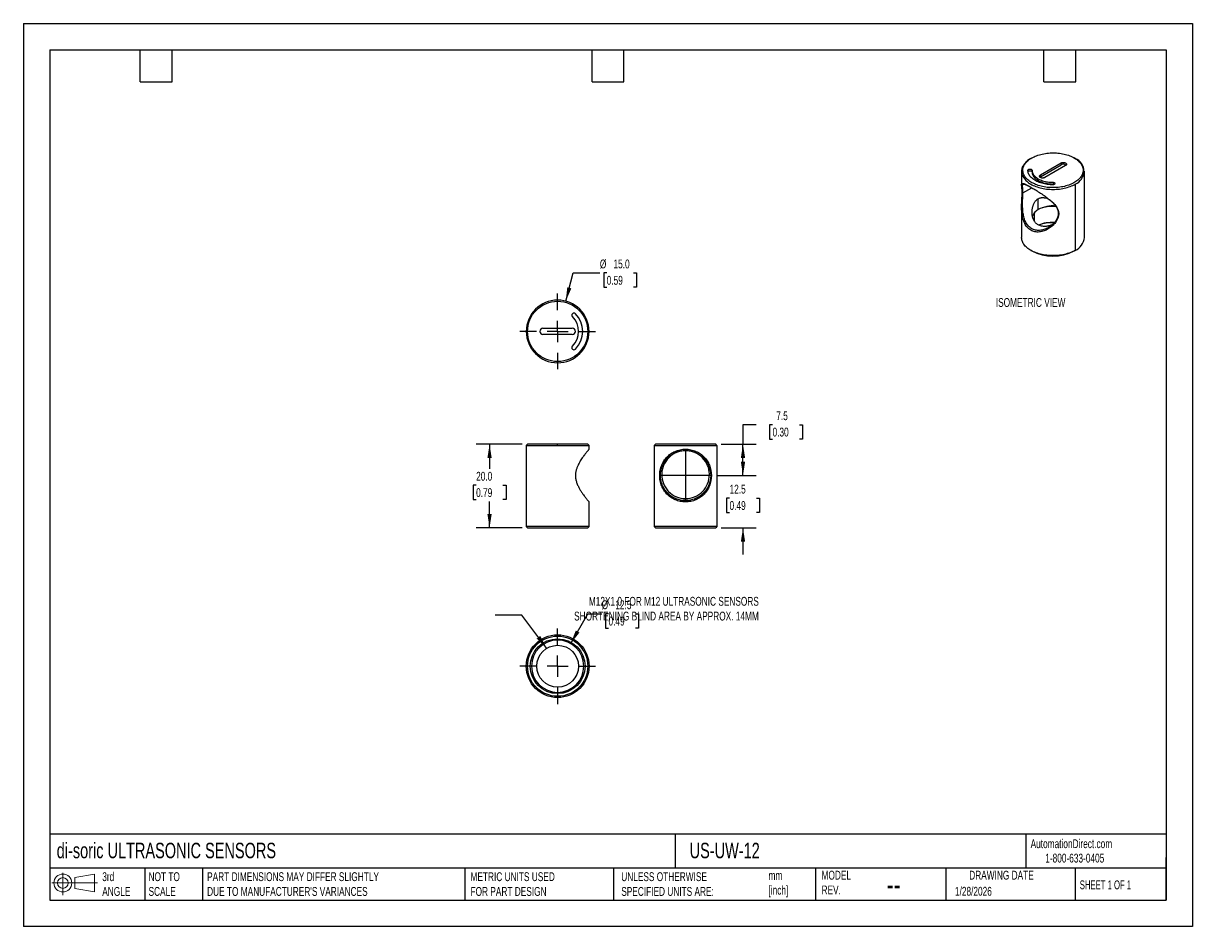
# Model space of a CAD drawing. Header units: millimetres. Extents: x 0 to 279, y 0 to 216.
import ezdxf

# ---------------------------------------------------------------- set-up
doc = ezdxf.new("R2010")
doc.units = ezdxf.units.MM
doc.linetypes.add('CENTERX2', pattern=[20.32, 12.7, -2.54, 2.54, -2.54])
doc.layers.add('CENTER', color=40, linetype='CENTERX2')
doc.layers.add('DIMENSIONS', color=140, linetype='Continuous', lineweight=25)
doc.layers.add('TEXT', color=140, linetype='Continuous', lineweight=25)
doc.styles.add('SLDTEXTSTYLE0', font='TXT', dxfattribs={"width": 0.7})
doc.styles.add('SLDTEXTSTYLE1', font='TXT', dxfattribs={"width": 0.65})
doc.dimstyles.new('SLDDIMSTYLE0', dxfattribs={"dimtxt": 2.158008, "dimasz": 3.302, "dimexe": 0, "dimexo": 0.0625, "dimgap": 0.539502, "dimtad": 0, "dimtih": 1, "dimtoh": 1, "dimdec": 1, "dimrnd": 1e-09, "dimzin": 4, "dimdsep": 46, "dimtxsty": 'SLDTEXTSTYLE0', "dimsah": 1, "dimcen": 0.09, "dimadec": 0, "dimazin": 1, "dimtfac": 1, "dimtdec": 1, "dimtofl": 0, "dimtmove": 0, "dimatfit": 3, "dimfxl": 0, "dimfrac": 2, "dimtolj": 1, "dimtzin": 12, "dimarcsym": 0})
doc.dimstyles.new('SLDDIMSTYLE1', dxfattribs={"dimtxt": 2.158008, "dimasz": 3.302, "dimexe": 0, "dimexo": 0.0625, "dimgap": 0.539502, "dimtad": 0, "dimtih": 1, "dimtoh": 1, "dimdec": 1, "dimrnd": 1e-09, "dimzin": 12, "dimdsep": 46, "dimtxsty": 'SLDTEXTSTYLE0', "dimsah": 1, "dimcen": 0.09, "dimadec": 0, "dimazin": 3, "dimtfac": 1, "dimtdec": 1, "dimtmove": 0, "dimatfit": 0, "dimfxl": 0, "dimfrac": 2, "dimtolj": 1, "dimtzin": 12, "dimarcsym": 0})
doc.dimstyles.new('SLDDIMSTYLE2', dxfattribs={"dimtxt": 2.158008, "dimasz": 3.302, "dimexe": 0, "dimexo": 0.0625, "dimgap": 0.539502, "dimtad": 0, "dimtih": 1, "dimtoh": 1, "dimdec": 1, "dimrnd": 1e-09, "dimzin": 12, "dimdsep": 46, "dimtxsty": 'SLDTEXTSTYLE0', "dimsah": 1, "dimcen": 0.09, "dimadec": 0, "dimazin": 3, "dimtfac": 1, "dimtdec": 1, "dimtofl": 0, "dimtmove": 0, "dimatfit": 3, "dimfxl": 0, "dimfrac": 2, "dimtolj": 1, "dimtzin": 12, "dimarcsym": 0})
doc.dimstyles.new('SLDDIMSTYLE3', dxfattribs={"dimtxt": 2.158008, "dimasz": 3.302, "dimexe": 0, "dimexo": 0.0625, "dimgap": 0.539502, "dimtad": 0, "dimtih": 1, "dimtoh": 1, "dimdec": 1, "dimrnd": 1e-09, "dimzin": 12, "dimdsep": 46, "dimtxsty": 'SLDTEXTSTYLE0', "dimsah": 1, "dimcen": 0, "dimadec": 0, "dimazin": 3, "dimtfac": 1, "dimtdec": 1, "dimtofl": 0, "dimtmove": 0, "dimatfit": 3, "dimfxl": 0, "dimfrac": 2, "dimtolj": 1, "dimtzin": 12, "dimarcsym": 0})
doc.dimstyles.new('SLDDIMSTYLE4', dxfattribs={"dimtxt": 0.18, "dimasz": 3.302, "dimexe": 0, "dimexo": 0.0625, "dimgap": 0, "dimtad": 0, "dimtih": 1, "dimtoh": 1, "dimdec": 0, "dimrnd": 1e-09, "dimzin": 0, "dimdsep": 46, "dimtxsty": 'Standard', "dimsah": 1, "dimcen": 0.09, "dimadec": 0, "dimazin": 0, "dimtfac": 3.302, "dimtdec": 0, "dimtofl": 0, "dimtmove": 0, "dimatfit": 3, "dimfxl": 0, "dimfrac": 2, "dimtolj": 1, "dimtzin": 0, "dimarcsym": 0})
doc.dimstyles.new('SLDDIMSTYLE5', dxfattribs={"dimtxt": 2.158008, "dimasz": 3.302, "dimexe": 0, "dimexo": 0.0625, "dimgap": 0.539502, "dimtad": 0, "dimtih": 1, "dimtoh": 1, "dimdec": 1, "dimrnd": 1e-09, "dimzin": 4, "dimdsep": 46, "dimtxsty": 'SLDTEXTSTYLE0', "dimsah": 1, "dimcen": 0, "dimadec": 0, "dimazin": 1, "dimtfac": 1, "dimtdec": 1, "dimtofl": 0, "dimtmove": 0, "dimatfit": 3, "dimfxl": 0, "dimfrac": 2, "dimtolj": 1, "dimtzin": 12, "dimarcsym": 0})

# ---------------------------------------------------------------- blocks, each defined once
blk = doc.blocks.new('Block11')
at = {"color": 7, "linetype": 'Continuous', "lineweight": 18}
for p, q in [((0, 2.88), (10.87, 2.88)), ((2.59, 5.31), (2.59, 0)), ((5.48, 4.17), (10.18, 5.03)), ((5.48, 1.6), (5.48, 4.17)), ((10.18, 5.03), (10.18, 0.73)), ((5.48, 1.6), (10.18, 0.73))]:
    blk.add_line(p, q, dxfattribs=at)
for radius in [2.15, 1.29]:
    blk.add_circle((2.59, 2.88), radius, dxfattribs=at)
blk = doc.blocks.new('Block12')
at = {"color": 7, "linetype": 'Continuous'}
blk.add_blockref('Block11', (0, 0), dxfattribs=at)
blk = doc.blocks.new('_D')
at = {"layer": 'DIMENSIONS'}
for p, q in [((119.2, 115.32), (108.22, 115.32)), ((111.4, 115.32), (111.4, 109.42)), ((108.19, 105.5), (107.47, 105.5)), ((107.47, 105.5), (107.47, 102.07)), ((114.6, 105.5), (115.33, 105.5)), ((115.33, 105.5), (115.33, 102.07)), ((107.47, 102.07), (108.19, 102.07)), ((111.4, 95.32), (111.4, 101.59)), ((115.33, 102.07), (114.6, 102.07)), ((119.2, 95.32), (108.22, 95.32))]:
    blk.add_line(p, q, dxfattribs=at)
for points in [[(111.4, 115.32), (110.89, 112.02), (111.91, 112.02)], [(111.4, 95.32), (111.91, 98.62), (110.89, 98.62)]]:
    blk.add_solid(points, dxfattribs=at)
at = {"layer": 'DIMENSIONS', "char_height": 2.117, "attachment_point": 1, "style": 'SLDTEXTSTYLE0'}
for s, insert in [('20.0', (108.19, 108.71)), ('0.79', (108.19, 104.8))]:
    blk.add_mtext(s, dxfattribs=dict(at, insert=insert))
blk = doc.blocks.new('_D_1')
at = {"layer": 'DIMENSIONS'}
for p, q in [((171.96, 107.82), (171.96, 114.17)), ((165.68, 107.82), (175.13, 107.82)), ((168.75, 102.42), (168.03, 102.42)), ((168.03, 102.42), (168.03, 98.99)), ((175.16, 102.42), (175.89, 102.42)), ((175.89, 102.42), (175.89, 98.99)), ((168.03, 98.99), (168.75, 98.99)), ((175.89, 98.99), (175.16, 98.99)), ((166.71, 95.32), (175.13, 95.32)), ((171.96, 95.32), (171.96, 88.97))]:
    blk.add_line(p, q, dxfattribs=at)
for points in [[(171.96, 107.82), (172.47, 111.12), (171.45, 111.12)], [(171.96, 95.32), (171.45, 92.02), (172.47, 92.02)]]:
    blk.add_solid(points, dxfattribs=at)
at = {"layer": 'DIMENSIONS', "char_height": 2.117, "attachment_point": 1, "style": 'SLDTEXTSTYLE0'}
for s, insert in [('12.5', (168.75, 105.64)), ('0.49', (168.75, 101.72))]:
    blk.add_mtext(s, dxfattribs=dict(at, insert=insert))
blk = doc.blocks.new('_D_2')
at = {"layer": 'DIMENSIONS'}
for p, q in [((175.13, 119.97), (171.96, 119.97)), ((171.96, 119.97), (171.96, 115.32)), ((179.02, 119.97), (178.3, 119.97)), ((178.3, 119.97), (178.3, 116.54)), ((185.43, 119.97), (186.16, 119.97)), ((186.16, 119.97), (186.16, 116.54)), ((166.71, 115.32), (175.13, 115.32)), ((171.96, 107.82), (171.96, 115.32)), ((178.3, 116.54), (179.02, 116.54)), ((186.16, 116.54), (185.43, 116.54)), ((165.68, 107.82), (175.13, 107.82))]:
    blk.add_line(p, q, dxfattribs=at)
for points in [[(171.96, 115.32), (171.45, 112.02), (172.47, 112.02)], [(171.96, 107.82), (172.47, 111.12), (171.45, 111.12)]]:
    blk.add_solid(points, dxfattribs=at)
at = {"layer": 'DIMENSIONS', "char_height": 2.117, "attachment_point": 1, "style": 'SLDTEXTSTYLE0'}
for s, insert in [('7.5', (179.92, 123.18)), ('0.30', (179.02, 119.27))]:
    blk.add_mtext(s, dxfattribs=dict(at, insert=insert))
blk = doc.blocks.new('_D_3')
at = {"layer": 'DIMENSIONS'}
for p, q in [((130.79, 67.67), (134.91, 74.79)), ((134.91, 74.79), (138.2, 74.79)), ((139.82, 74.79), (139.1, 74.79)), ((139.1, 74.79), (139.1, 71.36)), ((146.24, 74.79), (146.96, 74.79)), ((146.96, 74.79), (146.96, 71.36)), ((139.1, 71.36), (139.82, 71.36)), ((146.96, 71.36), (146.24, 71.36))]:
    blk.add_line(p, q, dxfattribs=at)
blk.add_solid([(130.79, 67.67), (132.88, 70.27), (132, 70.78)], dxfattribs=at)
at = {"layer": 'DIMENSIONS', "char_height": 2.117, "attachment_point": 1, "style": 'SLDTEXTSTYLE0'}
for s, insert in [('%%c', (138.2, 78)), ('12.5', (141.45, 78)), ('0.49', (139.82, 74.09))]:
    blk.add_mtext(s, dxfattribs=dict(at, insert=insert))
blk = doc.blocks.new('SW_CENTERMARKSYMBOL_0')
at = {"layer": 'CENTER', "color": 0}
for p, q in [((0, 5.08), (0, 9.04)), ((-5.08, 0), (-9.04, 0)), ((0, 0), (-2.54, 0)), ((0, 0), (0, 2.54)), ((0, 0), (0, -2.54)), ((0, 0), (2.54, 0)), ((5.08, 0), (9.04, 0)), ((0, -5.08), (0, -9.04))]:
    blk.add_line(p, q, dxfattribs=at)
blk = doc.blocks.new('_D_4')
at = {"layer": 'DIMENSIONS'}
for p, q in [((129.61, 149.51), (131.41, 156.25)), ((131.41, 156.25), (137.76, 156.25)), ((139.39, 156.25), (138.67, 156.25)), ((138.67, 156.25), (138.67, 152.82)), ((145.81, 156.25), (146.53, 156.25)), ((146.53, 156.25), (146.53, 152.82)), ((138.67, 152.82), (139.39, 152.82)), ((146.53, 152.82), (145.81, 152.82))]:
    blk.add_line(p, q, dxfattribs=at)
blk.add_solid([(129.61, 149.51), (130.95, 152.57), (129.97, 152.83)], dxfattribs=at)
at = {"layer": 'DIMENSIONS', "char_height": 2.117, "attachment_point": 1, "style": 'SLDTEXTSTYLE0'}
for s, insert in [('%%c', (137.76, 159.46)), ('15.0', (141.02, 159.46)), ('0.59', (139.39, 155.55))]:
    blk.add_mtext(s, dxfattribs=dict(at, insert=insert))
blk = doc.blocks.new('SW_CENTERMARKSYMBOL_1')
at = {"layer": 'CENTER', "color": 0}
for p, q in [((0, 5.08), (0, 9.04)), ((-5.08, 0), (-9.04, 0)), ((0, 0), (-2.54, 0)), ((0, 0), (0, 2.54)), ((0, 0), (0, -2.54)), ((0, 0), (2.54, 0)), ((5.08, 0), (9.04, 0)), ((0, -5.08), (0, -9.04))]:
    blk.add_line(p, q, dxfattribs=at)

msp = doc.modelspace()

# ---------------------------------------------------------------- linework, layer by layer
at = {"color": 7, "linetype": 'Continuous'}
for p, q in [((0, 215.9), (0, 0)), ((0, 215.9), (279.4, 215.9)), ((279.4, 215.9), (279.4, 0)), ((279.4, 0), (0, 0))]:
    msp.add_line(p, q, dxfattribs=at)
for p, q in [((240.74, 183.61), (240.95, 183.73)), ((243.03, 179.67), (247.98, 182.53)), ((243.03, 179.26), (247.98, 182.12)), ((249.04, 181.92), (244.09, 179.06)), ((247.98, 182.53), (247.98, 182.12)), ((251.34, 183.61), (251.13, 183.73)), ((238.54, 180.55), (238.54, 177.35)), ((241.04, 180.79), (241.04, 180.39)), ((243.03, 179.67), (243.03, 179.26)), ((253.54, 164.71), (253.54, 180.55)), ((238.82, 175.4), (240.95, 176.63)), ((246.04, 177.91), (246.04, 177.5)), ((251.34, 177.49), (251.34, 161.65)), ((242.5, 171.4), (242.5, 174)), ((238.54, 171.99), (238.54, 164.71)), ((241.62, 168.58), (241.62, 170.71)), ((247.31, 170.51), (247.4, 170.41)), ((240.73, 161.65), (240.95, 161.53)), ((251.34, 161.65), (251.13, 161.52)), ((124.17, 143.02), (131.17, 143.02)), ((131.17, 141.52), (124.17, 141.52)), ((127.67, 134.77), (127.67, 135.07)), ((120.47, 115.32), (120.17, 115.02)), ((120.17, 115.02), (120.17, 95.62)), ((120.17, 115.02), (127.67, 115.02)), ((127.67, 115.32), (120.47, 115.32)), ((134.87, 115.32), (127.67, 115.32)), ((127.67, 115.02), (127.67, 115.32)), ((127.67, 115.02), (135.17, 115.02)), ((135.17, 115.02), (134.87, 115.32)), ((135.17, 114.12), (135.17, 115.02)), ((150.74, 115.02), (151.04, 115.32)), ((150.74, 115.02), (150.74, 95.62)), ((150.74, 115.02), (165.74, 115.02)), ((165.44, 115.32), (151.04, 115.32)), ((165.74, 115.02), (165.44, 115.32)), ((165.74, 115.02), (165.74, 95.62)), ((164.24, 107.82), (164.41, 107.82)), ((135.17, 95.62), (135.17, 101.52)), ((120.17, 95.62), (120.47, 95.32)), ((135.17, 95.62), (120.17, 95.62)), ((120.47, 95.32), (134.87, 95.32)), ((134.87, 95.32), (135.17, 95.62)), ((150.74, 95.62), (151.04, 95.32)), ((165.74, 95.62), (150.74, 95.62)), ((151.04, 95.32), (165.44, 95.32)), ((165.74, 95.62), (165.44, 95.32)), ((127.67, 56), (127.67, 55.7)), ((127.67, 54.75), (127.67, 55.05))]:
    msp.add_line(p, q)
at = {"flags": 128}
for points in [[(240.95, 183.73), (241.22, 183.88), (241.51, 184.03), (241.81, 184.16), (242.13, 184.28), (242.45, 184.4), (242.79, 184.5), (243.13, 184.6), (243.48, 184.68), (243.84, 184.75), (244.21, 184.81), (244.58, 184.86), (244.95, 184.9), (245.33, 184.93), (245.71, 184.95), (246.09, 184.95), (246.47, 184.94), (246.84, 184.92), (247.22, 184.89), (247.59, 184.85), (247.96, 184.8), (248.33, 184.74), (248.68, 184.66), (249.03, 184.57), (249.37, 184.48), (249.71, 184.37), (250.03, 184.25), (250.34, 184.13), (250.64, 183.99), (250.92, 183.85), (251.2, 183.69), (251.45, 183.53), (251.7, 183.36), (251.92, 183.19), (252.13, 183.01), (252.33, 182.82), (252.5, 182.62), (252.66, 182.42), (252.8, 182.22), (252.92, 182.01), (253.02, 181.8), (253.11, 181.59), (253.17, 181.37), (253.21, 181.15), (253.23, 180.93), (253.24, 180.71), (253.22, 180.49), (253.18, 180.27), (253.12, 180.06), (253.05, 179.84), (252.95, 179.63), (252.83, 179.42), (252.7, 179.22), (252.55, 179.02), (252.37, 178.82), (252.18, 178.63), (251.98, 178.45), (251.76, 178.27), (251.52, 178.1), (251.26, 177.93), (250.99, 177.78), (250.71, 177.63), (250.42, 177.49), (250.11, 177.37), (249.79, 177.25), (249.46, 177.14), (249.12, 177.04), (248.77, 176.95), (248.42, 176.87), (248.05, 176.8), (247.69, 176.75), (247.31, 176.7), (246.94, 176.67), (246.56, 176.65), (246.18, 176.64), (245.8, 176.64), (245.42, 176.65), (245.04, 176.68), (244.67, 176.71), (244.3, 176.76), (243.93, 176.82), (243.57, 176.89), (243.22, 176.97), (242.87, 177.06), (242.53, 177.16), (242.21, 177.28), (241.89, 177.4), (241.59, 177.53), (241.29, 177.67), (241.01, 177.82), (240.75, 177.97), (240.5, 178.14), (240.26, 178.31), (240.05, 178.49), (239.84, 178.68), (239.66, 178.87), (239.49, 179.07), (239.34, 179.27), (239.21, 179.47), (239.1, 179.68), (239.01, 179.9), (238.94, 180.11), (238.88, 180.33), (238.85, 180.55), (238.84, 180.77), (238.85, 180.99), (238.87, 181.21), (238.92, 181.42), (238.99, 181.64), (239.08, 181.85), (239.18, 182.06), (239.31, 182.27), (239.45, 182.47), (239.61, 182.67), (239.8, 182.86), (239.99, 183.05), (240.21, 183.23), (240.44, 183.41), (240.69, 183.57), (240.95, 183.73)], [(240.74, 183.61), (240.46, 183.45), (240.21, 183.27), (239.97, 183.09), (239.75, 182.91), (239.54, 182.71), (239.36, 182.52), (239.19, 182.31), (239.04, 182.1), (238.91, 181.89), (238.79, 181.67), (238.7, 181.45), (238.63, 181.23), (238.58, 181), (238.55, 180.78), (238.54, 180.55), (238.55, 180.32), (238.58, 180.1), (238.63, 179.87), (238.7, 179.65), (238.79, 179.43), (238.91, 179.21), (239.04, 179), (239.19, 178.79), (239.36, 178.58), (239.54, 178.38), (239.75, 178.19), (239.97, 178), (240.21, 177.82), (240.46, 177.65), (240.74, 177.49), (241.02, 177.33), (241.32, 177.18), (241.63, 177.05), (241.95, 176.92), (242.29, 176.8), (242.63, 176.69), (242.99, 176.59), (243.35, 176.51), (243.72, 176.43), (244.1, 176.37), (244.48, 176.31), (244.87, 176.27), (245.25, 176.24), (245.65, 176.23), (246.04, 176.22), (246.43, 176.23), (246.82, 176.24), (247.21, 176.27), (247.6, 176.31), (247.98, 176.37), (248.36, 176.43), (248.73, 176.51), (249.09, 176.59), (249.44, 176.69), (249.79, 176.8), (250.12, 176.92), (250.45, 177.05), (250.76, 177.18), (251.06, 177.33), (251.34, 177.49)], [(247.98, 182.53), (248.08, 182.58), (248.18, 182.61), (248.3, 182.64), (248.42, 182.65), (248.54, 182.66), (248.67, 182.65), (248.79, 182.63), (248.9, 182.6), (249, 182.55), (249.09, 182.5), (249.16, 182.44), (249.21, 182.38), (249.25, 182.31), (249.26, 182.24), (249.26, 182.17), (249.23, 182.1), (249.19, 182.03), (249.12, 181.97), (249.04, 181.92)], [(240.04, 180.79), (240.05, 180.85), (240.08, 180.91), (240.13, 180.96), (240.2, 181.01), (240.29, 181.04), (240.38, 181.07), (240.49, 181.08), (240.59, 181.08), (240.69, 181.07), (240.79, 181.04), (240.87, 181.01), (240.94, 180.96), (241, 180.91), (241.03, 180.85), (241.04, 180.79)], [(246.04, 177.33), (245.69, 177.34), (245.34, 177.35), (245, 177.38), (244.65, 177.42), (244.32, 177.48), (243.99, 177.54), (243.66, 177.61), (243.35, 177.7), (243.04, 177.79), (242.74, 177.9), (242.46, 178.02), (242.18, 178.14), (241.92, 178.28), (241.67, 178.42), (241.44, 178.57), (241.23, 178.73), (241.03, 178.89), (240.84, 179.06), (240.68, 179.24), (240.53, 179.42), (240.4, 179.61), (240.29, 179.8), (240.2, 180), (240.13, 180.19), (240.08, 180.39), (240.05, 180.59), (240.04, 180.79)], [(240.06, 180.48), (240.08, 180.5), (240.13, 180.56), (240.2, 180.6), (240.29, 180.64), (240.38, 180.66), (240.49, 180.67), (240.59, 180.67), (240.69, 180.66), (240.79, 180.64), (240.87, 180.6), (240.94, 180.56), (241, 180.5), (241.03, 180.45), (241.04, 180.39)], [(241.04, 180.79), (241.05, 180.61), (241.08, 180.42), (241.13, 180.23), (241.21, 180.05), (241.3, 179.87), (241.42, 179.69), (241.55, 179.52), (241.71, 179.35), (241.88, 179.19), (242.07, 179.04), (242.28, 178.89), (242.5, 178.75), (242.74, 178.62), (242.99, 178.5), (243.26, 178.39), (243.54, 178.29), (243.83, 178.21), (244.13, 178.13), (244.43, 178.06), (244.74, 178.01), (245.06, 177.96), (245.39, 177.93), (245.71, 177.91), (246.04, 177.91)], [(241.04, 180.39), (241.05, 180.2), (241.08, 180.01), (241.13, 179.82), (241.21, 179.64), (241.3, 179.46), (241.42, 179.28), (241.55, 179.11), (241.71, 178.94), (241.88, 178.78), (242.07, 178.63), (242.28, 178.48), (242.5, 178.35), (242.74, 178.22), (242.99, 178.1), (243.26, 177.99), (243.54, 177.89), (243.83, 177.8), (244.13, 177.72), (244.43, 177.65), (244.74, 177.6), (245.06, 177.56), (245.39, 177.52), (245.71, 177.51), (246.04, 177.5)], [(244.09, 179.06), (244, 179.01), (243.89, 178.98), (243.78, 178.95), (243.66, 178.94), (243.53, 178.93), (243.41, 178.94), (243.29, 178.96), (243.18, 178.99), (243.08, 179.04), (242.99, 179.09), (242.92, 179.14), (242.86, 179.21), (242.83, 179.28), (242.81, 179.35), (242.82, 179.42), (242.84, 179.49), (242.89, 179.56), (242.95, 179.62), (243.03, 179.67)], [(242.9, 179.16), (242.95, 179.21), (243.03, 179.26)], [(246.04, 177.91), (246.14, 177.9), (246.24, 177.88), (246.33, 177.85), (246.41, 177.81), (246.47, 177.76), (246.51, 177.71), (246.54, 177.65), (246.54, 177.59), (246.51, 177.53), (246.47, 177.48), (246.41, 177.43), (246.33, 177.39), (246.24, 177.36), (246.14, 177.34), (246.04, 177.33)], [(251.34, 161.65), (251.06, 161.49), (250.76, 161.35), (250.45, 161.21), (250.13, 161.08), (249.8, 160.96), (249.46, 160.86), (249.11, 160.76), (248.75, 160.67), (248.38, 160.6), (248.01, 160.53), (247.63, 160.48), (247.25, 160.44), (246.86, 160.41), (246.48, 160.39), (246.09, 160.38), (245.7, 160.38), (245.31, 160.4), (244.92, 160.43), (244.54, 160.47), (244.16, 160.52), (243.79, 160.58), (243.42, 160.65), (243.06, 160.74), (242.7, 160.83), (242.36, 160.94), (242.02, 161.05), (241.7, 161.18), (241.39, 161.31), (241.09, 161.46), (240.8, 161.61), (240.53, 161.77), (240.28, 161.94), (240.03, 162.11), (239.81, 162.3), (239.6, 162.49), (239.41, 162.68), (239.24, 162.88), (239.08, 163.09), (238.95, 163.3), (238.83, 163.52), (238.73, 163.73), (238.65, 163.95), (238.6, 164.18), (238.56, 164.4), (238.54, 164.62), (238.54, 164.71)]]:
    msp.add_lwpolyline(points, dxfattribs=at)
for centre, radius in [((127.67, 142.27), 7.2), ((127.67, 62.25), 7.5), ((127.67, 62.25), 7.2), ((127.67, 62.25), 6.55), ((127.67, 62.25), 5)]:
    msp.add_circle(centre, radius)
for centre, radius, start, end in [((248.5, 181.19), 1.07, 51.0029, 119.2114), ((250.16, 180.55), 3.28, 291.0629, 68.921), ((246.05, 176.78), 0.716, 61.8571, 91.2527), ((243.78, 168.86), 2.84, 116.5798, 159.4347), ((245.99, 164.71), 7.55, 84.526, 117.5064), ((246.03, 161.76), 10.39, 85.9244, 104.5111), ((245.98, 158.45), 9.87, 87.7095, 110.3193), ((245.99, 157.8), 10.45, 88.1621, 108.8935), ((249.82, 165.06), 3.74, 294.0572, 354.6227), ((246.04, 171.32), 11.04, 242.5258, 297.4688), ((127.67, 142.27), 7.5, 90, 270), ((127.67, 142.27), 7.5, 270, 90), ((131.56, 146.16), 0.5, 45, 225), ((127.67, 142.27), 5, 315, 45), ((127.67, 142.27), 6, 315, 45), ((124.17, 142.27), 0.75, 90, 270), ((131.17, 142.27), 0.75, 270, 90), ((131.56, 138.38), 0.5, 135, 315), ((127.67, 62.25), 6.25, 90, 270), ((127.67, 62.25), 6.25, 270, 90)]:
    msp.add_arc(centre, radius, start, end)
for points, knots in [([(247.4, 170.41), (247.4, 171.13), (247.09, 171.78), (246.4, 172.67), (246.13, 172.95), (245.54, 173.49), (245.23, 173.75), (244.59, 174.25), (244.26, 174.5), (243.54, 175), (243.17, 175.25), (242.43, 175.73), (242.06, 175.96), (241.37, 176.38), (240.71, 176.77), (240.15, 177.08), (239.66, 177.34), (239.45, 177.45), (239.1, 177.6), (238.96, 177.65), (238.8, 177.67), (238.75, 177.67), (238.68, 177.66), (238.65, 177.65), (238.57, 177.6), (238.55, 177.53), (238.53, 177.33), (238.54, 177.2), (238.58, 176.86), (238.61, 176.65), (238.65, 176.12), (238.66, 175.81), (238.66, 175.1), (238.65, 174.7), (238.61, 173.87), (238.58, 173.43), (238.54, 172.55), (238.53, 172.11), (238.55, 171.24), (238.57, 170.82), (238.65, 170.21), (238.68, 170.01), (238.75, 169.6), (238.8, 169.4), (238.96, 168.81), (239.1, 168.43), (239.45, 167.73), (239.66, 167.41), (240.16, 166.87), (240.71, 166.41), (241.37, 166.16), (242.06, 166.02), (242.43, 166.01), (243.17, 166.08), (243.54, 166.17), (244.08, 166.36), (244.25, 166.43), (244.59, 166.59), (244.92, 166.77), (245.23, 166.98), (245.54, 167.21), (245.69, 167.33), (246.13, 167.72), (246.4, 168.02), (247.09, 168.97), (247.4, 169.7), (247.4, 170.41)], [0, 0, 0, 0, 0.0625, 0.0625, 0.09375, 0.09375, 0.125, 0.125, 0.15625, 0.15625, 0.1875, 0.1875, 0.21875, 0.21875, 0.25, 0.28125, 0.28125, 0.3125, 0.3125, 0.34375, 0.34375, 0.359375, 0.359375, 0.375, 0.375, 0.40625, 0.40625, 0.4375, 0.4375, 0.46875, 0.46875, 0.5, 0.5, 0.53125, 0.53125, 0.5625, 0.5625, 0.59375, 0.59375, 0.625, 0.625, 0.640625, 0.640625, 0.65625, 0.65625, 0.6875, 0.6875, 0.71875, 0.71875, 0.75, 0.78125, 0.78125, 0.8125, 0.8125, 0.84375, 0.84375, 0.859375, 0.859375, 0.875, 0.890625, 0.890625, 0.90625, 0.90625, 0.9375, 0.9375, 1, 1, 1, 1]), ([(238.82, 175.4), (238.82, 175.52), (238.82, 175.75), (238.82, 176.05), (238.81, 176.29), (238.8, 176.49), (238.79, 176.65), (238.78, 176.8), (238.77, 176.95), (238.77, 177.09), (238.78, 177.21), (238.79, 177.31), (238.82, 177.39), (238.86, 177.45), (238.91, 177.49), (238.97, 177.51), (239.06, 177.51), (239.15, 177.5), (239.24, 177.48), (239.35, 177.44), (239.46, 177.4), (239.58, 177.35), (239.69, 177.3), (239.81, 177.25), (239.93, 177.19), (240.06, 177.12), (240.26, 177.02), (240.55, 176.86), (240.81, 176.71), (240.94, 176.63)], [0, 0, 0, 0, 0.042824, 0.085681, 0.128856, 0.158038, 0.189289, 0.222664, 0.258206, 0.300524, 0.343514, 0.387194, 0.428843, 0.470396, 0.511852, 0.553229, 0.59259, 0.629946, 0.66531, 0.698699, 0.730132, 0.759632, 0.785143, 0.810285, 0.835076, 0.859536, 0.883685, 0.942808, 1, 1, 1, 1]), ([(247.31, 170.51), (247.31, 169.8), (247, 169.1), (246.31, 168.2), (246.04, 167.92), (245.46, 167.44), (245.16, 167.23), (244.54, 166.88), (244.21, 166.73), (243.54, 166.52), (243.19, 166.45), (242.5, 166.4), (242.16, 166.42), (241.52, 166.55), (240.93, 166.79), (240.42, 167.2), (239.96, 167.69), (239.76, 167.98), (239.41, 168.63), (239.27, 168.98), (239.05, 169.72), (238.97, 170.1), (238.85, 170.87), (238.82, 171.28), (238.77, 172.12), (238.77, 172.55), (238.78, 173.41), (238.79, 173.84), (238.82, 174.66), (238.82, 175.05), (238.82, 175.4)], [0, 0, 0, 0, 0.125, 0.125, 0.1875, 0.1875, 0.25, 0.25, 0.3125, 0.3125, 0.375, 0.375, 0.4375, 0.4375, 0.5, 0.5625, 0.5625, 0.625, 0.625, 0.6875, 0.6875, 0.75, 0.75, 0.8125, 0.8125, 0.875, 0.875, 0.9375, 0.9375, 1, 1, 1, 1]), ([(245.81, 167.74), (245.78, 167.72), (245.62, 167.66), (245.34, 167.57), (244.96, 167.47), (244.58, 167.4), (244.18, 167.36), (243.74, 167.36), (243.3, 167.42), (242.88, 167.54), (242.5, 167.72), (242.15, 167.96), (241.88, 168.22), (241.67, 168.48), (241.51, 168.73), (241.36, 169.04), (241.22, 169.41), (241.11, 169.84), (241.05, 170.31), (241.03, 170.72), (241.05, 171.07), (241.07, 171.35), (241.12, 171.62), (241.17, 171.89), (241.24, 172.15), (241.32, 172.4), (241.42, 172.67), (241.55, 172.95), (241.71, 173.23), (241.89, 173.47), (242.08, 173.68), (242.28, 173.86), (242.43, 173.96), (242.5, 174)], [0, 0, 0, 0, 0.008026, 0.043108, 0.077531, 0.11142, 0.144905, 0.188978, 0.23191, 0.274107, 0.315994, 0.357867, 0.40006, 0.428587, 0.457566, 0.487113, 0.529008, 0.571593, 0.61512, 0.659824, 0.685917, 0.711457, 0.736487, 0.761049, 0.78519, 0.808958, 0.832406, 0.863584, 0.893148, 0.921311, 0.948316, 0.974444, 1, 1, 1, 1]), ([(242.5, 174), (242.58, 174.04), (242.73, 174.12), (242.98, 174.2), (243.2, 174.24), (243.4, 174.26), (243.58, 174.26), (243.76, 174.26), (243.94, 174.24), (244.21, 174.2), (244.52, 174.13), (244.78, 174.06), (244.88, 174.02)], [0, 0, 0, 0, 0.1067392, 0.2158715, 0.3286787, 0.3986329, 0.4705572, 0.544661, 0.6211358, 0.7001558, 0.8723353, 1, 1, 1, 1]), ([(245.2, 173.77), (245.24, 173.74), (245.35, 173.65), (245.54, 173.49), (245.76, 173.28), (245.99, 173.07), (246.2, 172.85), (246.38, 172.65), (246.53, 172.47), (246.65, 172.31), (246.75, 172.16), (246.84, 172.02), (246.93, 171.87), (247, 171.73), (247.07, 171.59), (247.15, 171.39), (247.24, 171.13), (247.3, 170.82), (247.31, 170.61), (247.31, 170.51)], [0, 0, 0, 0, 0.033036, 0.100014, 0.166979, 0.247183, 0.320246, 0.386182, 0.445011, 0.491037, 0.53598, 0.57986, 0.622699, 0.664521, 0.705352, 0.745219, 0.834637, 0.919398, 1, 1, 1, 1]), ([(135.17, 114.12), (135.17, 114.12), (135.17, 114.12), (135.16, 114.11), (135.12, 114.07), (135.06, 113.99), (134.98, 113.89), (134.87, 113.76), (134.74, 113.6), (134.58, 113.4), (134.38, 113.16), (134.17, 112.88), (133.95, 112.58), (133.69, 112.22), (133.4, 111.8), (133.09, 111.32), (132.8, 110.82), (132.57, 110.37), (132.4, 109.99), (132.27, 109.68), (132.17, 109.37), (132.07, 109.03), (131.99, 108.65), (131.94, 108.24), (131.92, 107.82), (131.94, 107.4), (131.99, 106.99), (132.08, 106.58), (132.2, 106.16), (132.35, 105.75), (132.53, 105.36), (132.71, 104.99), (132.9, 104.65), (133.09, 104.32), (133.29, 104), (133.5, 103.69), (133.74, 103.35), (134.01, 102.98), (134.28, 102.61), (134.53, 102.3), (134.72, 102.06), (134.87, 101.88), (134.98, 101.75), (135.06, 101.65), (135.12, 101.57), (135.16, 101.53), (135.16, 101.52), (135.17, 101.52)], [0, 0, 0, 0, 0.00004, 0.020433, 0.040868, 0.061439, 0.082235, 0.103344, 0.12485, 0.149162, 0.17371, 0.198596, 0.223915, 0.249758, 0.282124, 0.313588, 0.344338, 0.374575, 0.391643, 0.408172, 0.424226, 0.439875, 0.460239, 0.480211, 0.499994, 0.519791, 0.539771, 0.560137, 0.581082, 0.602784, 0.625402, 0.645612, 0.665981, 0.686571, 0.707441, 0.728647, 0.750244, 0.782486, 0.813924, 0.84474, 0.875125, 0.896606, 0.917711, 0.938524, 0.959132, 0.979624, 1, 1, 1, 1]), ([(164.41, 107.82), (164.41, 108.69), (164.24, 109.54), (163.79, 110.67), (163.6, 111.02), (163.18, 111.67), (162.94, 111.97), (162.42, 112.52), (162.13, 112.77), (161.48, 113.23), (161.12, 113.43), (160.34, 113.77), (159.93, 113.9), (159.09, 114.08), (158.23, 114.16), (157.38, 114.08), (156.54, 113.9), (156.13, 113.77), (155.35, 113.43), (154.99, 113.23), (154.5, 112.88), (154.35, 112.76), (154.05, 112.51), (153.92, 112.38), (153.53, 111.97), (153.29, 111.67), (152.87, 111.02), (152.68, 110.67), (152.38, 109.92), (152.26, 109.52), (152.1, 108.69), (152.06, 108.26), (152.06, 107.38), (152.1, 106.95), (152.26, 106.12), (152.38, 105.72), (152.68, 104.97), (152.87, 104.62), (153.29, 103.97), (153.52, 103.67), (153.92, 103.26), (154.05, 103.13), (154.35, 102.88), (154.5, 102.76), (154.99, 102.41), (155.35, 102.21), (156.13, 101.87), (156.54, 101.74), (157.38, 101.57), (158.24, 101.48), (159.1, 101.56), (159.93, 101.74), (160.34, 101.87), (161.11, 102.21), (161.48, 102.41), (161.97, 102.76), (162.13, 102.88), (162.42, 103.13), (162.69, 103.39), (162.94, 103.68), (163.17, 103.97), (163.29, 104.13), (163.6, 104.62), (163.79, 104.97), (164.24, 106.1), (164.41, 106.95), (164.41, 107.82)], [0, 0, 0, 0, 0.0625, 0.0625, 0.09375, 0.09375, 0.125, 0.125, 0.15625, 0.15625, 0.1875, 0.1875, 0.21875, 0.21875, 0.25, 0.28125, 0.28125, 0.3125, 0.3125, 0.34375, 0.34375, 0.359375, 0.359375, 0.375, 0.375, 0.40625, 0.40625, 0.4375, 0.4375, 0.46875, 0.46875, 0.5, 0.5, 0.53125, 0.53125, 0.5625, 0.5625, 0.59375, 0.59375, 0.625, 0.625, 0.640625, 0.640625, 0.65625, 0.65625, 0.6875, 0.6875, 0.71875, 0.71875, 0.75, 0.78125, 0.78125, 0.8125, 0.8125, 0.84375, 0.84375, 0.859375, 0.859375, 0.875, 0.890625, 0.890625, 0.90625, 0.90625, 0.9375, 0.9375, 1, 1, 1, 1]), ([(152.24, 107.82), (152.24, 108.25), (152.28, 108.68), (152.46, 109.49), (152.58, 109.88), (152.91, 110.6), (153.1, 110.94), (153.54, 111.57), (153.78, 111.85), (154.17, 112.23), (154.3, 112.35), (154.59, 112.59), (154.74, 112.7), (155.22, 113.02), (155.57, 113.21), (156.29, 113.51), (156.68, 113.63), (157.45, 113.78), (158.23, 113.86), (159.02, 113.78), (159.79, 113.63), (160.18, 113.51), (160.91, 113.21), (161.25, 113.02), (161.89, 112.6), (162.17, 112.36), (162.69, 111.85), (162.93, 111.57), (163.37, 110.95), (163.56, 110.61), (164.05, 109.51), (164.24, 108.68), (164.24, 107.82)], [0, 0, 0, 0, 0.0625, 0.0625, 0.125, 0.125, 0.1875, 0.1875, 0.25, 0.25, 0.28125, 0.28125, 0.3125, 0.3125, 0.375, 0.375, 0.4375, 0.4375, 0.5, 0.5625, 0.5625, 0.625, 0.625, 0.6875, 0.6875, 0.75, 0.75, 0.8125, 0.8125, 0.875, 0.875, 1, 1, 1, 1]), ([(158.24, 102.33), (157.49, 102.33), (156.75, 102.48), (155.37, 103.05), (154.73, 103.47), (153.93, 104.26), (153.7, 104.55), (153.29, 105.17), (152.77, 106.17), (152.47, 107.66), (152.57, 108.78), (152.71, 109.51), (152.82, 109.87), (153.25, 110.9), (153.68, 111.53), (154.73, 112.59), (155.36, 113.02), (156.74, 113.58), (157.49, 113.73), (158.61, 113.73), (158.98, 113.7), (159.71, 113.55), (160.07, 113.44), (161.11, 113.01), (161.74, 112.59), (162.79, 111.54), (163.22, 110.9), (163.65, 109.87), (163.76, 109.51), (163.9, 108.78), (164, 107.66), (163.78, 106.54), (163.21, 105.16), (162.8, 104.53), (161.74, 103.47), (161.1, 103.05), (159.72, 102.48), (158.98, 102.33), (158.24, 102.33)], [0, 0, 0, 0, 0.0625, 0.0625, 0.125, 0.125, 0.15625, 0.15625, 0.1875, 0.25, 0.28125, 0.28125, 0.3125, 0.3125, 0.375, 0.375, 0.4375, 0.4375, 0.5, 0.5, 0.53125, 0.53125, 0.5625, 0.5625, 0.625, 0.625, 0.6875, 0.6875, 0.71875, 0.71875, 0.75, 0.8125, 0.8125, 0.875, 0.875, 0.9375, 0.9375, 1, 1, 1, 1]), ([(164.24, 107.82), (164.24, 106.96), (164.05, 106.13), (163.57, 105.03), (163.37, 104.69), (162.93, 104.07), (162.7, 103.79), (162.18, 103.28), (161.89, 103.04), (161.25, 102.62), (160.9, 102.44), (160.17, 102.13), (159.79, 102.01), (159.02, 101.86), (158.24, 101.78), (157.45, 101.86), (156.68, 102.01), (156.29, 102.13), (155.56, 102.43), (155.22, 102.62), (154.58, 103.04), (154.3, 103.28), (153.77, 103.79), (153.54, 104.07), (153.1, 104.69), (152.91, 105.04), (152.58, 105.76), (152.46, 106.15), (152.28, 106.96), (152.24, 107.39), (152.24, 107.82)], [0, 0, 0, 0, 0.125, 0.125, 0.1875, 0.1875, 0.25, 0.25, 0.3125, 0.3125, 0.375, 0.375, 0.4375, 0.4375, 0.5, 0.5625, 0.5625, 0.625, 0.625, 0.6875, 0.6875, 0.75, 0.75, 0.8125, 0.8125, 0.875, 0.875, 0.9375, 0.9375, 1, 1, 1, 1]), ([(158.24, 101.82), (158.24, 101.82), (158.24, 101.84), (158.24, 101.9), (158.24, 101.95), (158.24, 102.06), (158.24, 102.12), (158.24, 102.24), (158.24, 102.29), (158.24, 102.33)], [0, 0, 0, 0, 0.25, 0.25, 0.5, 0.5, 0.75, 0.75, 1, 1, 1, 1])]:
    msp.add_open_spline(points, degree=3, knots=knots)
at = {"layer": 'CENTER'}
for p, q in [((158.24, 114.12), (158.24, 101.52)), ((164.41, 107.82), (152.06, 107.82))]:
    msp.add_line(p, q, dxfattribs=at)
at = {"layer": 'TEXT'}
for p, q in [((6.35, 209.55), (273.05, 209.55)), ((6.35, 209.55), (6.35, 6.35)), ((27.94, 201.93), (27.94, 209.55)), ((35.56, 201.93), (35.56, 209.55)), ((135.89, 201.93), (135.89, 209.55)), ((143.51, 201.93), (143.51, 209.55)), ((243.84, 201.93), (243.84, 209.55)), ((251.46, 201.93), (251.46, 209.55)), ((273.05, 209.55), (273.05, 6.35)), ((27.94, 201.93), (35.56, 201.93)), ((135.89, 201.93), (143.51, 201.93)), ((243.84, 201.93), (251.46, 201.93)), ((273.05, 22.13), (6.35, 22.13)), ((155.76, 22.13), (155.76, 13.97)), ((239.58, 22.13), (239.58, 13.97)), ((273.05, 6.35), (273.05, 16.51)), ((273.05, 13.97), (6.35, 13.97)), ((29.04, 13.97), (29.04, 6.35)), ((42.84, 13.97), (42.84, 6.35)), ((105.48, 13.97), (105.48, 6.35)), ((141, 13.97), (141, 6.35)), ((189.3, 13.97), (189.3, 6.35)), ((220.47, 13.97), (220.47, 6.35)), ((251.35, 13.97), (251.35, 6.35)), ((6.35, 6.35), (273.05, 6.35))]:
    msp.add_line(p, q, dxfattribs=at)

# ---------------------------------------------------------------- block references
at = {"layer": 'CENTER'}
for name, p in [('SW_CENTERMARKSYMBOL_1', (127.67, 142.27)), ('SW_CENTERMARKSYMBOL_0', (127.67, 62.25))]:
    msp.add_blockref(name, p, dxfattribs=at)
at = {"layer": 'TEXT'}
msp.add_blockref('Block12', (6.84, 7.55), dxfattribs=at)

# ---------------------------------------------------------------- texts
at = {"color": 179, "linetype": 'Continuous', "lineweight": 18, "char_height": 2.1167, "attachment_point": 1, "style": 'SLDTEXTSTYLE0'}
for s, insert in [('AutomationDirect.com', (240.69, 20.88)), ('1-800-633-0405', (244.19, 17.44))]:
    msp.add_mtext(s, dxfattribs=dict(at, insert=insert))
at = {"layer": 'DIMENSIONS', "char_height": 2.1167, "style": 'SLDTEXTSTYLE0'}
for s, insert, attachment_point in [('ISOMETRIC VIEW', (232.38, 150.25), 1), ('M12X1.0 FOR M12 ULTRASONIC SENSORS^JSHORTENING BLIND AREA BY APPROX. 14MM', (175.75, 78.82), 3)]:
    msp.add_mtext(s, dxfattribs=dict(at, insert=insert, attachment_point=attachment_point))
at = {"layer": 'TEXT'}
for s, insert, char_height, attachment_point, style in [('di-soric ULTRASONIC SENSORS', (7.97, 20.05), 3.7042, 1, 'SLDTEXTSTYLE0'), ('US-UW-12', (159.21, 20.05), 3.704, 1, 'SLDTEXTSTYLE0'), ('3rd^JANGLE', (18.85, 13), 2.117, 1, 'SLDTEXTSTYLE0'), ('NOT TO^JSCALE', (29.91, 13), 2.1167, 1, 'SLDTEXTSTYLE0'), ("PART DIMENSIONS MAY DIFFER SLIGHTLY ^JDUE TO MANUFACTURER'S VARIANCES", (43.91, 13), 2.1167, 1, 'SLDTEXTSTYLE0'), ('METRIC UNITS USED ^JFOR PART DESIGN', (106.85, 13), 2.1167, 1, 'SLDTEXTSTYLE0'), ('UNLESS OTHERWISE ^JSPECIFIED UNITS ARE:', (142.87, 13), 2.1167, 1, 'SLDTEXTSTYLE0'), ('mm^J[inch]', (178.06, 13.3), 2.117, 1, 'SLDTEXTSTYLE0'), ('MODEL ^JREV.', (190.73, 13.36), 2.1167, 1, 'SLDTEXTSTYLE0'), ('DRAWING DATE', (233.73, 13.36), 2.1167, 2, 'SLDTEXTSTYLE0'), ('--', (206.3, 12.72), 5.292, 1, 'SLDTEXTSTYLE0'), ('1/28/2026', (222.61, 9.51), 2.117, 1, 'SLDTEXTSTYLE0'), ('SHEET 1 OF 1', (252.44, 11.05), 2.1167, 1, 'SLDTEXTSTYLE1')]:
    msp.add_mtext(s, dxfattribs=dict(at, insert=insert, char_height=char_height, attachment_point=attachment_point, style=style))

# ---------------------------------------------------------------- dimensions: what is measured, and where the dimension line sits
at = {"layer": 'DIMENSIONS'}
for p1, p2, dimstyle, picture, middle in [((125.73, 135.02), (129.61, 149.51), 'SLDDIMSTYLE5', '_D_4', (142.6, 156.25)), ((124.54, 56.84), (130.79, 67.67), 'SLDDIMSTYLE3', '_D_3', (143.03, 74.79))]:
    dim = msp.add_diameter_dim_2p(p1=p1, p2=p2, dimstyle=dimstyle, dxfattribs=at)
    dim.commit()
    dim.dimension.update_dxf_attribs({"geometry": picture, "text_midpoint": middle, "dimtype": 163})
for base, p1, p2, dimstyle, picture, middle in [((171.96, 115.32), (164.41, 107.82), (165.44, 115.32), 'SLDDIMSTYLE2', '_D_2', (171.96, 119.97)), ((111.4, 115.32), (120.47, 95.32), (120.47, 115.32), 'SLDDIMSTYLE0', '_D', (111.4, 105.5)), ((171.96, 95.32), (164.41, 107.82), (165.44, 95.32), 'SLDDIMSTYLE1', '_D_1', (171.96, 102.42))]:
    dim = msp.add_linear_dim(base=base, p1=p1, p2=p2, angle=90, dimstyle=dimstyle, dxfattribs=at)
    dim.commit()
    dim.dimension.update_dxf_attribs({"geometry": picture, "text_midpoint": middle, "dimtype": 160})

# ---------------------------------------------------------------- leaders
msp.add_leader([(125.06, 66.52), (119.1, 74.48), (112.75, 74.48)], dimstyle='SLDDIMSTYLE4', dxfattribs=at)

doc.saveas('drawing.dxf')
